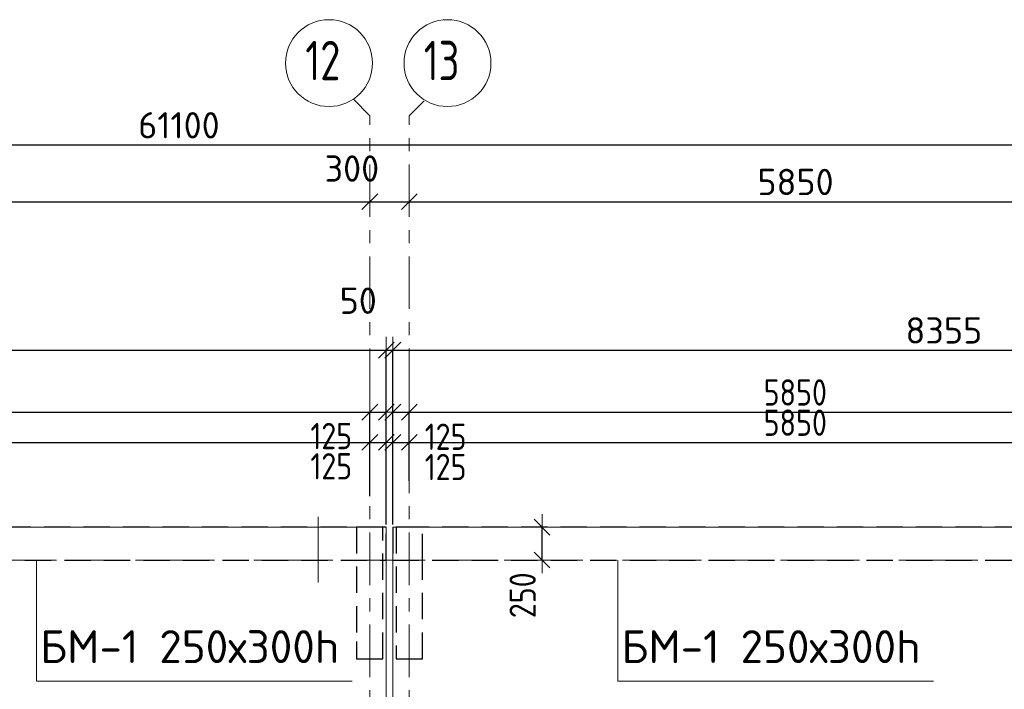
# Model space of a CAD drawing. Header units: metres. Extents: x -38 to 89, y -15 to 21.
# Tile 47 of 129: x 29.89 to 37.37, y 15.42 to 20.51. Entities that reach past the tile are written whole.
import ezdxf

# ---------------------------------------------------------------- set-up
doc = ezdxf.new("R2010")
doc.units = ezdxf.units.M
doc.header["$PDMODE"] = 65
for name, pattern in [('______11', [0.5, 0.4, -0.05, 0, -0.05]), ('______2', [0.27, 0.2, -0.07]), ('______3', [0.5, 0.4, -0.1]), ('______5', [1.1, 0.8, -0.1, 0.1, -0.1])]:
    doc.linetypes.add(name, pattern=pattern)
for name, color, linetype, lineweight in [('XR$2$Осевая линия (1)', 7, '______5', 13), ('XR$2$Размерная линия (1)', 7, 'Continuous', 13), ('XR$3$Балка (1)', 7, '______3', 13), ('XR$3$Перекрытие (1)', 7, 'Continuous', 35), ('XR$3$Текст_ примечание', 7, 'Continuous', 13), ('XR$4$Размерная линия (1)', 7, 'Continuous', 13), ('XR$5$Размерная линия (1)', 7, 'Continuous', 13)]:
    doc.layers.add(name, color=color, linetype=linetype, lineweight=lineweight)
doc.layers.add('XR$7$Стена_ бетон несущ.', color=7, linetype='Continuous', lineweight=70, true_color=0xb4b496)
doc.styles.add('ISOCPEUR', font='txt')
doc.dimstyles.new('DIMSTYLE_3', dxfattribs={"dimtxt": 0.2, "dimasz": 0.2, "dimexe": 0, "dimexo": 0, "dimgap": 0.1, "dimtad": 2, "dimdec": 0, "dimlfac": 1000, "dimrnd": 5, "dimzin": 12, "dimdsep": 46, "dimtxsty": 'ISOCPEUR', "dimblk1": 'ALL_ML_STRICH', "dimblk2": 'ALL_ML_STRICH', "dimsah": 1, "dimcen": 0, "dimclrd": 7, "dimclre": 256, "dimclrt": 7, "dimadec": 0, "dimazin": 0, "dimtfac": 1, "dimtdec": 0, "dimtix": 1, "dimtmove": 2, "dimatfit": 3, "dimfxl": 0, "dimtzin": 0, "dimlwd": 0, "dimlwe": -3, "dimarcsym": 0})
doc.dimstyles.new('DIMSTYLE_5', dxfattribs={"dimtxt": 0.2, "dimasz": 0.2, "dimexe": 0, "dimexo": 0, "dimgap": 0.1, "dimtad": 2, "dimdec": 0, "dimlfac": 1000, "dimrnd": 5, "dimzin": 12, "dimdsep": 46, "dimtxsty": 'ISOCPEUR', "dimblk1": 'ALL_ML_STRICH', "dimblk2": 'ALL_ML_STRICH', "dimsah": 1, "dimcen": 0, "dimclrd": 7, "dimclre": 256, "dimclrt": 7, "dimadec": 0, "dimazin": 0, "dimtfac": 1, "dimtdec": 0, "dimtix": 1, "dimtmove": 2, "dimatfit": 3, "dimfxl": 0, "dimtvp": 1.2, "dimtzin": 0, "dimlwd": 0, "dimlwe": -3, "dimarcsym": 0})
doc.dimstyles.new('DIMSTYLE_6', dxfattribs={"dimtxt": 0.2, "dimasz": 0.2, "dimexe": 0, "dimexo": 0, "dimgap": 0.1, "dimtad": 2, "dimdec": 0, "dimlfac": 1000, "dimrnd": 5, "dimzin": 12, "dimdsep": 46, "dimtxsty": 'ISOCPEUR', "dimblk1": 'ALL_ML_STRICH', "dimblk2": 'ALL_ML_STRICH', "dimsah": 1, "dimcen": 0, "dimclrd": 7, "dimclre": 256, "dimclrt": 7, "dimadec": 0, "dimazin": 0, "dimtfac": 1, "dimtdec": 0, "dimtix": 1, "dimtmove": 2, "dimatfit": 3, "dimfxl": 0, "dimtvp": 1.2, "dimtzin": 0, "dimlwd": 0, "dimlwe": -3, "dimarcsym": 0})
doc.dimstyles.new('DIMSTYLE_7', dxfattribs={"dimtxt": 0.2, "dimasz": 0.2, "dimexe": 0, "dimexo": 0, "dimgap": 0.1, "dimtad": 0, "dimdec": 0, "dimlfac": 1000, "dimrnd": 5, "dimzin": 12, "dimdsep": 46, "dimtxsty": 'ISOCPEUR', "dimblk1": 'ALL_ML_STRICH', "dimblk2": 'ALL_ML_STRICH', "dimsah": 1, "dimcen": 0, "dimclrd": 7, "dimclre": 256, "dimclrt": 7, "dimadec": 0, "dimazin": 0, "dimtfac": 1, "dimtdec": 0, "dimtix": 1, "dimtmove": 2, "dimatfit": 3, "dimfxl": 0, "dimtvp": 1.2, "dimtzin": 0, "dimlwd": 0, "dimlwe": -3, "dimarcsym": 0})

# ---------------------------------------------------------------- blocks, each defined once
blk = doc.blocks.new('ALL_ML_STRICH')
at = {"color": 0, "linetype": 'ByBlock', "lineweight": -2}
for p, q in [((0, -0.5), (0, 0.5)), ((-1, 0), (0.5, 0)), ((-0.3, -0.3), (0.3, 0.3))]:
    blk.add_line(p, q, dxfattribs=at)
blk = doc.blocks.new('*D11')
at = {"layer": 'DEFPOINTS', "color": 7, "linetype": 'Continuous', "lineweight": 13, "transparency": 33554687}
for p in [(0.5, 19.5574), (0.5, 19.3768), (61.6, 17.1197)]:
    blk.add_point(p, dxfattribs=at)
at = {"layer": 'XR$2$Размерная линия (1)', "color": 9, "linetype": 'Continuous', "lineweight": -2, "true_color": 0xc7c7c7, "transparency": 33554687}
for p, q in [((0.5, 19.3568), (0.5, 19.5574)), ((61.6, 17.1397), (61.6, 19.5574))]:
    blk.add_line(p, q, dxfattribs=at)
at = {"layer": 'XR$2$Размерная линия (1)', "color": 7, "linetype": 'Continuous', "lineweight": -2, "transparency": 33554687}
blk.add_line((0.5, 19.5574), (61.6, 19.5574), dxfattribs=at)
at = {"layer": 'XR$2$Размерная линия (1)', "color": 7, "linetype": 'Continuous', "lineweight": 13, "transparency": 33554687, "xscale": 0.2, "yscale": 0.2, "zscale": 0.2, "rotation": 180}
blk.add_blockref('ALL_ML_STRICH', (0.5, 19.5574), dxfattribs=at)
at = {"layer": 'XR$2$Размерная линия (1)', "color": 7, "linetype": 'Continuous', "lineweight": 13, "transparency": 33554687, "xscale": 0.2, "yscale": 0.2, "zscale": 0.2}
blk.add_blockref('ALL_ML_STRICH', (61.6, 19.5574), dxfattribs=at)
at = {"layer": 'XR$2$Размерная линия (1)', "color": 7, "linetype": 'Continuous', "lineweight": 13, "transparency": 33554687, "insert": (31.1, 19.7074), "char_height": 0.2, "width": 1, "attachment_point": 5, "style": 'ISOCPEUR'}
blk.add_mtext('\\A1;{61100}', dxfattribs=at)
blk = doc.blocks.new('*D32')
at = {"layer": 'DEFPOINTS', "color": 7, "linetype": 'Continuous', "lineweight": 13, "transparency": 33554687}
for p in [(26.03, 19.379), (26.03, 19.1261), (32.55, 19.1352)]:
    blk.add_point(p, dxfattribs=at)
at = {"layer": 'XR$2$Размерная линия (1)', "color": 9, "linetype": 'Continuous', "lineweight": -2, "true_color": 0xc7c7c7, "transparency": 33554687}
for p, q in [((26.03, 19.359), (26.03, 19.1261)), ((32.55, 19.1261), (32.55, 19.1261))]:
    blk.add_line(p, q, dxfattribs=at)
at = {"layer": 'XR$2$Размерная линия (1)', "color": 7, "linetype": 'Continuous', "lineweight": -2, "transparency": 33554687}
blk.add_line((26.03, 19.1261), (32.55, 19.1261), dxfattribs=at)
at = {"layer": 'XR$2$Размерная линия (1)', "color": 7, "linetype": 'Continuous', "lineweight": 13, "transparency": 33554687, "xscale": 0.2, "yscale": 0.2, "zscale": 0.2, "rotation": 180}
blk.add_blockref('ALL_ML_STRICH', (26.03, 19.1261), dxfattribs=at)
at = {"layer": 'XR$2$Размерная линия (1)', "color": 7, "linetype": 'Continuous', "lineweight": 13, "transparency": 33554687, "xscale": 0.2, "yscale": 0.2, "zscale": 0.2}
blk.add_blockref('ALL_ML_STRICH', (32.55, 19.1261), dxfattribs=at)
at = {"layer": 'XR$2$Размерная линия (1)', "color": 7, "linetype": 'Continuous', "lineweight": 13, "transparency": 33554687, "insert": (29.3, 19.2761), "char_height": 0.2, "width": 0.8, "attachment_point": 5, "style": 'ISOCPEUR'}
blk.add_mtext('\\A1;{6520}', dxfattribs=at)
blk = doc.blocks.new('*D33')
at = {"layer": 'DEFPOINTS', "color": 7, "linetype": 'Continuous', "lineweight": 13, "transparency": 33554687}
for p in [(32.55, 19.1352), (32.55, 19.1261), (32.85, 19.1352)]:
    blk.add_point(p, dxfattribs=at)
at = {"layer": 'XR$2$Размерная линия (1)', "color": 9, "linetype": 'Continuous', "lineweight": -2, "true_color": 0xc7c7c7, "transparency": 33554687}
for p, q in [((32.55, 19.1261), (32.55, 19.1261)), ((32.85, 19.1261), (32.85, 19.1261))]:
    blk.add_line(p, q, dxfattribs=at)
at = {"layer": 'XR$2$Размерная линия (1)', "color": 7, "linetype": 'Continuous', "lineweight": -2, "transparency": 33554687}
blk.add_line((32.55, 19.1261), (32.85, 19.1261), dxfattribs=at)
at = {"layer": 'XR$2$Размерная линия (1)', "color": 7, "linetype": 'Continuous', "lineweight": 13, "transparency": 33554687, "xscale": 0.2, "yscale": 0.2, "zscale": 0.2, "rotation": 180}
blk.add_blockref('ALL_ML_STRICH', (32.55, 19.1261), dxfattribs=at)
at = {"layer": 'XR$2$Размерная линия (1)', "color": 7, "linetype": 'Continuous', "lineweight": 13, "transparency": 33554687, "xscale": 0.2, "yscale": 0.2, "zscale": 0.2}
blk.add_blockref('ALL_ML_STRICH', (32.85, 19.1261), dxfattribs=at)
at = {"layer": 'XR$2$Размерная линия (1)', "color": 7, "linetype": 'Continuous', "lineweight": 13, "transparency": 33554687, "insert": (32.4139, 19.3782), "char_height": 0.2, "width": 0.6, "attachment_point": 5, "style": 'ISOCPEUR'}
blk.add_mtext('\\A1;{300}', dxfattribs=at)
blk = doc.blocks.new('*D34')
at = {"layer": 'DEFPOINTS', "color": 7, "linetype": 'Continuous', "lineweight": 13, "transparency": 33554687}
for p in [(38.7, 19.1856), (32.85, 19.1352), (32.85, 19.1261)]:
    blk.add_point(p, dxfattribs=at)
at = {"layer": 'XR$2$Размерная линия (1)', "color": 9, "linetype": 'Continuous', "lineweight": -2, "true_color": 0xc7c7c7, "transparency": 33554687}
for p, q in [((38.7, 19.1656), (38.7, 19.1261)), ((32.85, 19.1261), (32.85, 19.1261))]:
    blk.add_line(p, q, dxfattribs=at)
at = {"layer": 'XR$2$Размерная линия (1)', "color": 7, "linetype": 'Continuous', "lineweight": -2, "transparency": 33554687}
blk.add_line((32.85, 19.1261), (38.7, 19.1261), dxfattribs=at)
at = {"layer": 'XR$2$Размерная линия (1)', "color": 7, "linetype": 'Continuous', "lineweight": 13, "transparency": 33554687, "xscale": 0.2, "yscale": 0.2, "zscale": 0.2, "rotation": 180}
blk.add_blockref('ALL_ML_STRICH', (32.85, 19.1261), dxfattribs=at)
at = {"layer": 'XR$2$Размерная линия (1)', "color": 7, "linetype": 'Continuous', "lineweight": 13, "transparency": 33554687, "xscale": 0.2, "yscale": 0.2, "zscale": 0.2}
blk.add_blockref('ALL_ML_STRICH', (38.7, 19.1261), dxfattribs=at)
at = {"layer": 'XR$2$Размерная линия (1)', "color": 7, "linetype": 'Continuous', "lineweight": 13, "transparency": 33554687, "insert": (35.785, 19.2761), "char_height": 0.2, "width": 0.8, "attachment_point": 5, "style": 'ISOCPEUR'}
blk.add_mtext('\\A1;{5850}', dxfattribs=at)
blk = doc.blocks.new('*D145')
at = {"layer": 'DEFPOINTS', "color": 7, "linetype": 'Continuous', "lineweight": 13, "transparency": 33554687}
for p in [(33.8668, 16.65), (33.8586, 16.4), (33.883, 16.4)]:
    blk.add_point(p, dxfattribs=at)
at = {"layer": 'XR$4$Размерная линия (1)', "color": 9, "linetype": 'Continuous', "lineweight": -2, "true_color": 0xc7c7c7, "transparency": 33554687}
for p, q in [((33.8586, 16.65), (33.8586, 16.65)), ((33.863, 16.4), (33.8586, 16.4))]:
    blk.add_line(p, q, dxfattribs=at)
at = {"layer": 'XR$4$Размерная линия (1)', "color": 7, "linetype": 'Continuous', "lineweight": -2, "transparency": 33554687}
blk.add_line((33.8586, 16.4), (33.8586, 16.65), dxfattribs=at)
at = {"layer": 'XR$4$Размерная линия (1)', "color": 7, "linetype": 'Continuous', "lineweight": 13, "transparency": 33554687, "xscale": 0.2, "yscale": 0.2, "zscale": 0.2}
for p, rotation in [((33.8586, 16.65), 90), ((33.8586, 16.4), 270)]:
    blk.add_blockref('ALL_ML_STRICH', p, dxfattribs=dict(at, rotation=rotation))
at = {"layer": 'XR$4$Размерная линия (1)', "color": 7, "linetype": 'Continuous', "lineweight": 13, "transparency": 33554687, "insert": (33.7117, 16.1324), "char_height": 0.2, "width": 0.5, "attachment_point": 5, "rotation": 90, "style": 'ISOCPEUR'}
blk.add_mtext('\\W0.83;\\A1;{250}', dxfattribs=at)
blk = doc.blocks.new('*D166')
at = {"layer": 'DEFPOINTS', "color": 7, "linetype": 'Continuous', "lineweight": 13, "transparency": 33554687}
for p in [(23.6503, 17.997), (23.6503, 16.65), (32.675, 16.65)]:
    blk.add_point(p, dxfattribs=at)
at = {"layer": 'XR$4$Размерная линия (1)', "color": 9, "linetype": 'Continuous', "lineweight": -2, "true_color": 0xc7c7c7, "transparency": 33554687}
for p, q in [((23.6503, 16.67), (23.6503, 17.997)), ((32.675, 16.67), (32.675, 17.997))]:
    blk.add_line(p, q, dxfattribs=at)
at = {"layer": 'XR$4$Размерная линия (1)', "color": 7, "linetype": 'Continuous', "lineweight": -2, "transparency": 33554687}
blk.add_line((23.6503, 17.997), (32.675, 17.997), dxfattribs=at)
at = {"layer": 'XR$4$Размерная линия (1)', "color": 7, "linetype": 'Continuous', "lineweight": 13, "transparency": 33554687, "xscale": 0.2, "yscale": 0.2, "zscale": 0.2, "rotation": 180}
blk.add_blockref('ALL_ML_STRICH', (23.6503, 17.997), dxfattribs=at)
at = {"layer": 'XR$4$Размерная линия (1)', "color": 7, "linetype": 'Continuous', "lineweight": 13, "transparency": 33554687, "xscale": 0.2, "yscale": 0.2, "zscale": 0.2}
blk.add_blockref('ALL_ML_STRICH', (32.675, 17.997), dxfattribs=at)
at = {"layer": 'XR$4$Размерная линия (1)', "color": 7, "linetype": 'Continuous', "lineweight": 13, "transparency": 33554687, "insert": (28.1726, 18.147), "char_height": 0.2, "width": 0.8, "attachment_point": 5, "style": 'ISOCPEUR'}
blk.add_mtext('\\A1;{9025}', dxfattribs=at)
blk = doc.blocks.new('*D167')
at = {"layer": 'DEFPOINTS', "color": 7, "linetype": 'Continuous', "lineweight": 13, "transparency": 33554687}
for p in [(32.675, 17.997), (32.675, 16.65), (32.725, 16.65)]:
    blk.add_point(p, dxfattribs=at)
at = {"layer": 'XR$4$Размерная линия (1)', "color": 9, "linetype": 'Continuous', "lineweight": -2, "true_color": 0xc7c7c7, "transparency": 33554687}
for p, q in [((32.675, 16.67), (32.675, 17.997)), ((32.725, 16.67), (32.725, 17.997))]:
    blk.add_line(p, q, dxfattribs=at)
at = {"layer": 'XR$4$Размерная линия (1)', "color": 7, "linetype": 'Continuous', "lineweight": -2, "transparency": 33554687}
blk.add_line((32.675, 17.997), (32.725, 17.997), dxfattribs=at)
at = {"layer": 'XR$4$Размерная линия (1)', "color": 7, "linetype": 'Continuous', "lineweight": 13, "transparency": 33554687, "xscale": 0.2, "yscale": 0.2, "zscale": 0.2}
blk.add_blockref('ALL_ML_STRICH', (32.725, 17.997), dxfattribs=at)
at = {"layer": 'XR$4$Размерная линия (1)', "color": 7, "linetype": 'Continuous', "lineweight": 13, "transparency": 33554687, "xscale": 0.2, "yscale": 0.2, "zscale": 0.2, "rotation": 180}
blk.add_blockref('ALL_ML_STRICH', (32.675, 17.997), dxfattribs=at)
at = {"layer": 'XR$4$Размерная линия (1)', "color": 7, "linetype": 'Continuous', "lineweight": 13, "transparency": 33554687, "insert": (32.4621, 18.3728), "char_height": 0.2, "width": 0.4, "attachment_point": 5, "style": 'ISOCPEUR'}
blk.add_mtext('\\A1;{50}', dxfattribs=at)
blk = doc.blocks.new('*D168')
at = {"layer": 'DEFPOINTS', "color": 7, "linetype": 'Continuous', "lineweight": 13, "transparency": 33554687}
for p in [(32.725, 17.997), (32.725, 16.65), (41.0797, 16.65)]:
    blk.add_point(p, dxfattribs=at)
at = {"layer": 'XR$4$Размерная линия (1)', "color": 9, "linetype": 'Continuous', "lineweight": -2, "true_color": 0xc7c7c7, "transparency": 33554687}
for p, q in [((32.725, 16.67), (32.725, 17.997)), ((41.0797, 16.67), (41.0797, 17.997))]:
    blk.add_line(p, q, dxfattribs=at)
at = {"layer": 'XR$4$Размерная линия (1)', "color": 7, "linetype": 'Continuous', "lineweight": -2, "transparency": 33554687}
blk.add_line((32.725, 17.997), (41.0797, 17.997), dxfattribs=at)
at = {"layer": 'XR$4$Размерная линия (1)', "color": 7, "linetype": 'Continuous', "lineweight": 13, "transparency": 33554687, "xscale": 0.2, "yscale": 0.2, "zscale": 0.2, "rotation": 180}
blk.add_blockref('ALL_ML_STRICH', (32.725, 17.997), dxfattribs=at)
at = {"layer": 'XR$4$Размерная линия (1)', "color": 7, "linetype": 'Continuous', "lineweight": 13, "transparency": 33554687, "xscale": 0.2, "yscale": 0.2, "zscale": 0.2}
blk.add_blockref('ALL_ML_STRICH', (41.0797, 17.997), dxfattribs=at)
at = {"layer": 'XR$4$Размерная линия (1)', "color": 7, "linetype": 'Continuous', "lineweight": 13, "transparency": 33554687, "insert": (36.9124, 18.147), "char_height": 0.2, "width": 0.8, "attachment_point": 5, "style": 'ISOCPEUR'}
blk.add_mtext('\\A1;{8355}', dxfattribs=at)
blk = doc.blocks.new('*D171')
at = {"layer": 'DEFPOINTS', "color": 7, "linetype": 'Continuous', "lineweight": 13, "transparency": 33554687}
for p in [(32.725, 17.5251), (32.85, 17.0231), (32.725, 16.65)]:
    blk.add_point(p, dxfattribs=at)
at = {"layer": 'XR$4$Размерная линия (1)', "color": 9, "linetype": 'Continuous', "lineweight": -2, "true_color": 0xc7c7c7, "transparency": 33554687}
for p, q in [((32.725, 16.67), (32.725, 17.5251)), ((32.85, 17.0031), (32.85, 17.5251))]:
    blk.add_line(p, q, dxfattribs=at)
at = {"layer": 'XR$4$Размерная линия (1)', "color": 7, "linetype": 'Continuous', "lineweight": -2, "transparency": 33554687}
blk.add_line((32.725, 17.5251), (32.85, 17.5251), dxfattribs=at)
at = {"layer": 'XR$4$Размерная линия (1)', "color": 7, "linetype": 'Continuous', "lineweight": 13, "transparency": 33554687, "xscale": 0.2, "yscale": 0.2, "zscale": 0.2, "rotation": 180}
blk.add_blockref('ALL_ML_STRICH', (32.725, 17.5251), dxfattribs=at)
at = {"layer": 'XR$4$Размерная линия (1)', "color": 7, "linetype": 'Continuous', "lineweight": 13, "transparency": 33554687, "xscale": 0.2, "yscale": 0.2, "zscale": 0.2}
blk.add_blockref('ALL_ML_STRICH', (32.85, 17.5251), dxfattribs=at)
at = {"layer": 'XR$4$Размерная линия (1)', "color": 7, "linetype": 'Continuous', "lineweight": 13, "transparency": 33554687, "insert": (33.126, 17.3382), "char_height": 0.2, "width": 0.5, "attachment_point": 5, "style": 'ISOCPEUR'}
blk.add_mtext('\\W0.83;\\A1;{125}', dxfattribs=at)
blk = doc.blocks.new('*D172')
at = {"layer": 'DEFPOINTS', "color": 7, "linetype": 'Continuous', "lineweight": 13, "transparency": 33554687}
for p in [(32.85, 17.5251), (32.85, 17.0231), (38.7, 17.0133)]:
    blk.add_point(p, dxfattribs=at)
at = {"layer": 'XR$4$Размерная линия (1)', "color": 9, "linetype": 'Continuous', "lineweight": -2, "true_color": 0xc7c7c7, "transparency": 33554687}
for p, q in [((32.85, 17.0031), (32.85, 17.5251)), ((38.7, 17.5251), (38.7, 17.5251))]:
    blk.add_line(p, q, dxfattribs=at)
at = {"layer": 'XR$4$Размерная линия (1)', "color": 7, "linetype": 'Continuous', "lineweight": -2, "transparency": 33554687}
blk.add_line((32.85, 17.5251), (38.7, 17.5251), dxfattribs=at)
at = {"layer": 'XR$4$Размерная линия (1)', "color": 7, "linetype": 'Continuous', "lineweight": 13, "transparency": 33554687, "xscale": 0.2, "yscale": 0.2, "zscale": 0.2, "rotation": 180}
blk.add_blockref('ALL_ML_STRICH', (32.85, 17.5251), dxfattribs=at)
at = {"layer": 'XR$4$Размерная линия (1)', "color": 7, "linetype": 'Continuous', "lineweight": 13, "transparency": 33554687, "xscale": 0.2, "yscale": 0.2, "zscale": 0.2}
blk.add_blockref('ALL_ML_STRICH', (38.7, 17.5251), dxfattribs=at)
at = {"layer": 'XR$4$Размерная линия (1)', "color": 7, "linetype": 'Continuous', "lineweight": 13, "transparency": 33554687, "insert": (35.7833, 17.6751), "char_height": 0.2, "width": 0.666667, "attachment_point": 5, "style": 'ISOCPEUR'}
blk.add_mtext('\\W0.83;\\A1;{5850}', dxfattribs=at)
blk = doc.blocks.new('*D173')
at = {"layer": 'DEFPOINTS', "color": 7, "linetype": 'Continuous', "lineweight": 13, "transparency": 33554687}
for p in [(26.03, 17.5251), (26.03, 17.1057), (32.55, 16.8659)]:
    blk.add_point(p, dxfattribs=at)
at = {"layer": 'XR$4$Размерная линия (1)', "color": 9, "linetype": 'Continuous', "lineweight": -2, "true_color": 0xc7c7c7, "transparency": 33554687}
for p, q in [((26.03, 17.0857), (26.03, 17.5251)), ((32.55, 16.8859), (32.55, 17.5251))]:
    blk.add_line(p, q, dxfattribs=at)
at = {"layer": 'XR$4$Размерная линия (1)', "color": 7, "linetype": 'Continuous', "lineweight": -2, "transparency": 33554687}
blk.add_line((26.03, 17.5251), (32.55, 17.5251), dxfattribs=at)
at = {"layer": 'XR$4$Размерная линия (1)', "color": 7, "linetype": 'Continuous', "lineweight": 13, "transparency": 33554687, "xscale": 0.2, "yscale": 0.2, "zscale": 0.2, "rotation": 180}
blk.add_blockref('ALL_ML_STRICH', (26.03, 17.5251), dxfattribs=at)
at = {"layer": 'XR$4$Размерная линия (1)', "color": 7, "linetype": 'Continuous', "lineweight": 13, "transparency": 33554687, "xscale": 0.2, "yscale": 0.2, "zscale": 0.2}
blk.add_blockref('ALL_ML_STRICH', (32.55, 17.5251), dxfattribs=at)
at = {"layer": 'XR$4$Размерная линия (1)', "color": 7, "linetype": 'Continuous', "lineweight": 13, "transparency": 33554687, "insert": (29.2983, 17.6751), "char_height": 0.2, "width": 0.666667, "attachment_point": 5, "style": 'ISOCPEUR'}
blk.add_mtext('\\W0.83;\\A1;{6520}', dxfattribs=at)
blk = doc.blocks.new('*D174')
at = {"layer": 'DEFPOINTS', "color": 7, "linetype": 'Continuous', "lineweight": 13, "transparency": 33554687}
for p in [(32.55, 17.5251), (32.55, 16.8659), (32.675, 16.65)]:
    blk.add_point(p, dxfattribs=at)
at = {"layer": 'XR$4$Размерная линия (1)', "color": 9, "linetype": 'Continuous', "lineweight": -2, "true_color": 0xc7c7c7, "transparency": 33554687}
for p, q in [((32.55, 16.8859), (32.55, 17.5251)), ((32.675, 16.67), (32.675, 17.5251))]:
    blk.add_line(p, q, dxfattribs=at)
at = {"layer": 'XR$4$Размерная линия (1)', "color": 7, "linetype": 'Continuous', "lineweight": -2, "transparency": 33554687}
blk.add_line((32.55, 17.5251), (32.675, 17.5251), dxfattribs=at)
at = {"layer": 'XR$4$Размерная линия (1)', "color": 7, "linetype": 'Continuous', "lineweight": 13, "transparency": 33554687, "xscale": 0.2, "yscale": 0.2, "zscale": 0.2, "rotation": 180}
blk.add_blockref('ALL_ML_STRICH', (32.55, 17.5251), dxfattribs=at)
at = {"layer": 'XR$4$Размерная линия (1)', "color": 7, "linetype": 'Continuous', "lineweight": 13, "transparency": 33554687, "xscale": 0.2, "yscale": 0.2, "zscale": 0.2}
blk.add_blockref('ALL_ML_STRICH', (32.675, 17.5251), dxfattribs=at)
at = {"layer": 'XR$4$Размерная линия (1)', "color": 7, "linetype": 'Continuous', "lineweight": 13, "transparency": 33554687, "insert": (32.2573, 17.3435), "char_height": 0.2, "width": 0.5, "attachment_point": 5, "style": 'ISOCPEUR'}
blk.add_mtext('\\W0.83;\\A1;{125}', dxfattribs=at)
blk = doc.blocks.new('*D472')
at = {"layer": 'DEFPOINTS', "color": 7, "linetype": 'Continuous', "lineweight": 13, "transparency": 33554687}
for p in [(26.03, 17.2951), (26.03, 17.1057), (32.55, 16.8659)]:
    blk.add_point(p, dxfattribs=at)
at = {"layer": 'XR$5$Размерная линия (1)', "color": 9, "linetype": 'Continuous', "lineweight": -2, "true_color": 0xc7c7c7, "transparency": 33554687}
for p, q in [((26.03, 17.0857), (26.03, 17.2951)), ((32.55, 16.8859), (32.55, 17.2951))]:
    blk.add_line(p, q, dxfattribs=at)
at = {"layer": 'XR$5$Размерная линия (1)', "color": 7, "linetype": 'Continuous', "lineweight": -2, "transparency": 33554687}
blk.add_line((26.03, 17.2951), (32.55, 17.2951), dxfattribs=at)
at = {"layer": 'XR$5$Размерная линия (1)', "color": 7, "linetype": 'Continuous', "lineweight": 13, "transparency": 33554687, "xscale": 0.2, "yscale": 0.2, "zscale": 0.2, "rotation": 180}
blk.add_blockref('ALL_ML_STRICH', (26.03, 17.2951), dxfattribs=at)
at = {"layer": 'XR$5$Размерная линия (1)', "color": 7, "linetype": 'Continuous', "lineweight": 13, "transparency": 33554687, "xscale": 0.2, "yscale": 0.2, "zscale": 0.2}
blk.add_blockref('ALL_ML_STRICH', (32.55, 17.2951), dxfattribs=at)
at = {"layer": 'XR$5$Размерная линия (1)', "color": 7, "linetype": 'Continuous', "lineweight": 13, "transparency": 33554687, "insert": (29.2983, 17.4451), "char_height": 0.2, "width": 0.666667, "attachment_point": 5, "style": 'ISOCPEUR'}
blk.add_mtext('\\W0.83;\\A1;{6520}', dxfattribs=at)
blk = doc.blocks.new('*D473')
at = {"layer": 'DEFPOINTS', "color": 7, "linetype": 'Continuous', "lineweight": 13, "transparency": 33554687}
for p in [(32.55, 17.2951), (32.55, 16.8659), (32.675, 16.65)]:
    blk.add_point(p, dxfattribs=at)
at = {"layer": 'XR$5$Размерная линия (1)', "color": 9, "linetype": 'Continuous', "lineweight": -2, "true_color": 0xc7c7c7, "transparency": 33554687}
for p, q in [((32.55, 16.8859), (32.55, 17.2951)), ((32.675, 16.67), (32.675, 17.2951))]:
    blk.add_line(p, q, dxfattribs=at)
at = {"layer": 'XR$5$Размерная линия (1)', "color": 7, "linetype": 'Continuous', "lineweight": -2, "transparency": 33554687}
blk.add_line((32.55, 17.2951), (32.675, 17.2951), dxfattribs=at)
at = {"layer": 'XR$5$Размерная линия (1)', "color": 7, "linetype": 'Continuous', "lineweight": 13, "transparency": 33554687, "xscale": 0.2, "yscale": 0.2, "zscale": 0.2, "rotation": 180}
blk.add_blockref('ALL_ML_STRICH', (32.55, 17.2951), dxfattribs=at)
at = {"layer": 'XR$5$Размерная линия (1)', "color": 7, "linetype": 'Continuous', "lineweight": 13, "transparency": 33554687, "xscale": 0.2, "yscale": 0.2, "zscale": 0.2}
blk.add_blockref('ALL_ML_STRICH', (32.675, 17.2951), dxfattribs=at)
at = {"layer": 'XR$5$Размерная линия (1)', "color": 7, "linetype": 'Continuous', "lineweight": 13, "transparency": 33554687, "insert": (32.2573, 17.1135), "char_height": 0.2, "width": 0.5, "attachment_point": 5, "style": 'ISOCPEUR'}
blk.add_mtext('\\W0.83;\\A1;{125}', dxfattribs=at)
blk = doc.blocks.new('*D474')
at = {"layer": 'DEFPOINTS', "color": 7, "linetype": 'Continuous', "lineweight": 13, "transparency": 33554687}
for p in [(32.725, 17.2951), (32.85, 17.0231), (32.725, 16.65)]:
    blk.add_point(p, dxfattribs=at)
at = {"layer": 'XR$5$Размерная линия (1)', "color": 9, "linetype": 'Continuous', "lineweight": -2, "true_color": 0xc7c7c7, "transparency": 33554687}
for p, q in [((32.725, 16.67), (32.725, 17.2951)), ((32.85, 17.0031), (32.85, 17.2951))]:
    blk.add_line(p, q, dxfattribs=at)
at = {"layer": 'XR$5$Размерная линия (1)', "color": 7, "linetype": 'Continuous', "lineweight": -2, "transparency": 33554687}
blk.add_line((32.725, 17.2951), (32.85, 17.2951), dxfattribs=at)
at = {"layer": 'XR$5$Размерная линия (1)', "color": 7, "linetype": 'Continuous', "lineweight": 13, "transparency": 33554687, "xscale": 0.2, "yscale": 0.2, "zscale": 0.2, "rotation": 180}
blk.add_blockref('ALL_ML_STRICH', (32.725, 17.2951), dxfattribs=at)
at = {"layer": 'XR$5$Размерная линия (1)', "color": 7, "linetype": 'Continuous', "lineweight": 13, "transparency": 33554687, "xscale": 0.2, "yscale": 0.2, "zscale": 0.2}
blk.add_blockref('ALL_ML_STRICH', (32.85, 17.2951), dxfattribs=at)
at = {"layer": 'XR$5$Размерная линия (1)', "color": 7, "linetype": 'Continuous', "lineweight": 13, "transparency": 33554687, "insert": (33.126, 17.1082), "char_height": 0.2, "width": 0.5, "attachment_point": 5, "style": 'ISOCPEUR'}
blk.add_mtext('\\W0.83;\\A1;{125}', dxfattribs=at)
blk = doc.blocks.new('*D475')
at = {"layer": 'DEFPOINTS', "color": 7, "linetype": 'Continuous', "lineweight": 13, "transparency": 33554687}
for p in [(32.85, 17.2951), (32.85, 17.0231), (38.7, 17.0133)]:
    blk.add_point(p, dxfattribs=at)
at = {"layer": 'XR$5$Размерная линия (1)', "color": 9, "linetype": 'Continuous', "lineweight": -2, "true_color": 0xc7c7c7, "transparency": 33554687}
for p, q in [((32.85, 17.0031), (32.85, 17.2951)), ((38.7, 17.2951), (38.7, 17.2951))]:
    blk.add_line(p, q, dxfattribs=at)
at = {"layer": 'XR$5$Размерная линия (1)', "color": 7, "linetype": 'Continuous', "lineweight": -2, "transparency": 33554687}
blk.add_line((32.85, 17.2951), (38.7, 17.2951), dxfattribs=at)
at = {"layer": 'XR$5$Размерная линия (1)', "color": 7, "linetype": 'Continuous', "lineweight": 13, "transparency": 33554687, "xscale": 0.2, "yscale": 0.2, "zscale": 0.2, "rotation": 180}
blk.add_blockref('ALL_ML_STRICH', (32.85, 17.2951), dxfattribs=at)
at = {"layer": 'XR$5$Размерная линия (1)', "color": 7, "linetype": 'Continuous', "lineweight": 13, "transparency": 33554687, "xscale": 0.2, "yscale": 0.2, "zscale": 0.2}
blk.add_blockref('ALL_ML_STRICH', (38.7, 17.2951), dxfattribs=at)
at = {"layer": 'XR$5$Размерная линия (1)', "color": 7, "linetype": 'Continuous', "lineweight": 13, "transparency": 33554687, "insert": (35.7833, 17.4451), "char_height": 0.2, "width": 0.666667, "attachment_point": 5, "style": 'ISOCPEUR'}
blk.add_mtext('\\W0.83;\\A1;{5850}', dxfattribs=at)
blk = doc.blocks.new('*D486')
at = {"layer": 'DEFPOINTS', "color": 7, "linetype": 'Continuous', "lineweight": 13, "transparency": 33554687}
for p in [(33.8668, 16.65), (33.8586, 16.4), (33.883, 16.4)]:
    blk.add_point(p, dxfattribs=at)
at = {"layer": 'XR$5$Размерная линия (1)', "color": 9, "linetype": 'Continuous', "lineweight": -2, "true_color": 0xc7c7c7, "transparency": 33554687}
for p, q in [((33.8586, 16.65), (33.8586, 16.65)), ((33.863, 16.4), (33.8586, 16.4))]:
    blk.add_line(p, q, dxfattribs=at)
at = {"layer": 'XR$5$Размерная линия (1)', "color": 7, "linetype": 'Continuous', "lineweight": -2, "transparency": 33554687}
blk.add_line((33.8586, 16.4), (33.8586, 16.65), dxfattribs=at)
at = {"layer": 'XR$5$Размерная линия (1)', "color": 7, "linetype": 'Continuous', "lineweight": 13, "transparency": 33554687, "xscale": 0.2, "yscale": 0.2, "zscale": 0.2}
for p, rotation in [((33.8586, 16.65), 90), ((33.8586, 16.4), 270)]:
    blk.add_blockref('ALL_ML_STRICH', p, dxfattribs=dict(at, rotation=rotation))
at = {"layer": 'XR$5$Размерная линия (1)', "color": 7, "linetype": 'Continuous', "lineweight": 13, "transparency": 33554687, "insert": (33.7117, 16.1324), "char_height": 0.2, "width": 0.5, "attachment_point": 5, "rotation": 90, "style": 'ISOCPEUR'}
blk.add_mtext('\\W0.83;\\A1;{250}', dxfattribs=at)

msp = doc.modelspace()

# ---------------------------------------------------------------- linework, layer by layer
at = {"color": 52, "linetype": 'Continuous', "lineweight": 13, "transparency": 33554687}
msp.add_line((32.1583, 16.7292), (32.1583, 16.2308), dxfattribs=at)
at = {"layer": 'XR$2$Осевая линия (1)', "color": 253, "linetype": '______11', "lineweight": 13, "true_color": 0xa0a0a0, "transparency": 33554687}
for p, q in [((32.55, 19.78), (32.4227, 19.9073)), ((32.85, 19.78), (32.9631, 19.8931)), ((32.55, -3.39), (32.55, 19.78)), ((32.85, -3.39), (32.85, 19.78)), ((-2.63, 16.4), (62.6, 16.4))]:
    msp.add_line(p, q, dxfattribs=at)
at = {"layer": 'XR$2$Осевая линия (1)', "color": 7, "linetype": 'Continuous', "lineweight": 13, "transparency": 33554687}
for centre in [(32.2404, 20.1801), (33.1404, 20.1801)]:
    msp.add_circle(centre, 0.3304, dxfattribs=at)
at = {"layer": 'XR$3$Балка (1)', "color": 7, "linetype": '______2', "lineweight": 25, "transparency": 33554687}
for p, q in [((32.675, 16.65), (26.03, 16.65)), ((32.675, 16.4), (32.675, 16.65)), ((38.7, 16.65), (32.725, 16.65)), ((32.725, 16.65), (32.725, 16.4)), ((26.03, 16.4), (32.675, 16.4)), ((32.725, 16.4), (38.7, 16.4))]:
    msp.add_line(p, q, dxfattribs=at)
at = {"layer": 'XR$3$Перекрытие (1)', "color": 7, "linetype": 'Continuous', "lineweight": 13, "transparency": 33554687}
for p, q in [((32.675, 16.65), (26.03, 16.65)), ((32.675, -0.25), (32.675, 16.65)), ((41.0797, 16.65), (32.725, 16.65)), ((32.725, 16.65), (32.725, -0.25))]:
    msp.add_line(p, q, dxfattribs=at)
at = {"layer": 'XR$3$Текст_ примечание', "transparency": 33554687}
for points in [[(30.0186, 16.4), (30.0186, 15.4791), (32.4162, 15.4791)], [(34.4354, 16.4), (34.4354, 15.4791), (36.833, 15.4791)]]:
    msp.add_lwpolyline(points, dxfattribs=at)
at = {"layer": 'XR$7$Стена_ бетон несущ.', "color": 253, "linetype": '______2', "lineweight": -3, "true_color": 0xa0a0a0, "transparency": 33554687}
for p, q in [((32.45, 16.65), (32.45, 15.78)), ((32.65, 16.65), (32.45, 16.65)), ((32.65, 15.65), (32.65, 16.65)), ((32.95, 16.65), (32.75, 16.65)), ((32.75, 16.65), (32.75, 15.65)), ((32.95, 16.4), (32.95, 16.65)), ((32.95, 15.65), (32.95, 16.4)), ((32.45, 15.78), (32.45, 15.65)), ((32.45, 15.65), (32.65, 15.65)), ((32.75, 15.65), (32.95, 15.65))]:
    msp.add_line(p, q, dxfattribs=at)

# ---------------------------------------------------------------- texts
at = {"layer": 'XR$2$Осевая линия (1)', "color": 7, "linetype": 'Continuous', "lineweight": 13, "transparency": 33554687, "char_height": 0.3, "width": 0.472281, "attachment_point": 7, "style": 'ISOCPEUR'}
for s, insert in [('\\W0.75;12', (32.0604, 20.0496)), ('\\W0.75;13', (32.9604, 20.0496))]:
    msp.add_mtext(s, dxfattribs=dict(at, insert=insert))
at = {"layer": 'XR$3$Текст_ примечание', "transparency": 33554687, "char_height": 0.25, "width": 2.394737, "attachment_point": 7, "style": 'ISOCPEUR'}
for insert in [(30.0452, 15.6169), (34.462, 15.6169)]:
    msp.add_mtext('\\A1;{\\fISOCPEUR|i0|b0;\\H0.250000;\\W1.000000;\\C7;БМ-1 250х300h}\\P', dxfattribs=dict(at, insert=insert))

# ---------------------------------------------------------------- dimensions: what is measured, and where the dimension line sits
at = {"layer": 'XR$2$Размерная линия (1)', "color": 7, "linetype": 'Continuous', "lineweight": 13, "transparency": 33554687}
for base, p1, p2, dimstyle, picture, middle in [((61.6, 19.5574), (0.5, 19.3568), (61.6, 17.1397), 'DIMSTYLE_3', '*D11', (31.1, 19.7074)), ((32.85, 19.1261), (32.55, 19.1261), (32.85, 19.1261), 'DIMSTYLE_5', '*D33', (32.4139, 19.3782)), ((32.55, 19.1261), (26.03, 19.359), (32.55, 19.1261), 'DIMSTYLE_3', '*D32', (29.3, 19.2761)), ((38.7, 19.1261), (32.85, 19.1261), (38.7, 19.1656), 'DIMSTYLE_3', '*D34', (35.785, 19.2761))]:
    dim = msp.add_linear_dim(base=base, p1=p1, p2=p2, dimstyle=dimstyle, override={"dimpost": '<>', "dimclrd": 7, "dimclre": 9, "dimclrt": 7, "dimlwd": 0, "dimlwe": 65533}, dxfattribs=at)
    dim.commit()
    dim.dimension.update_dxf_attribs({"geometry": picture, "text_midpoint": middle, "dimtype": 160})
at = {"layer": 'XR$4$Размерная линия (1)', "color": 7, "linetype": 'Continuous', "lineweight": 13, "transparency": 33554687}
for base, p1, p2, dimstyle, picture, middle in [((32.725, 17.997), (32.675, 16.67), (32.725, 16.67), 'DIMSTYLE_6', '*D167', (32.4621, 18.3728)), ((32.675, 17.997), (23.6503, 16.67), (32.675, 16.67), 'DIMSTYLE_3', '*D166', (28.1726, 18.147)), ((41.0797, 17.997), (32.725, 16.67), (41.0797, 16.67), 'DIMSTYLE_3', '*D168', (36.9124, 18.147)), ((32.55, 17.5251), (26.03, 17.0857), (32.55, 16.8859), 'DIMSTYLE_3', '*D173', (29.2983, 17.6751)), ((38.7, 17.5251), (32.85, 17.0031), (38.7, 17.5251), 'DIMSTYLE_3', '*D172', (35.7833, 17.6751)), ((32.675, 17.5251), (32.55, 16.8859), (32.675, 16.67), 'DIMSTYLE_7', '*D174', (32.2573, 17.3435)), ((32.85, 17.5251), (32.725, 16.67), (32.85, 17.0031), 'DIMSTYLE_7', '*D171', (33.126, 17.3382))]:
    dim = msp.add_linear_dim(base=base, p1=p1, p2=p2, dimstyle=dimstyle, override={"dimpost": '<>', "dimclrd": 7, "dimclre": 9, "dimclrt": 7, "dimlwd": 0, "dimlwe": 65533}, dxfattribs=at)
    dim.commit()
    dim.dimension.update_dxf_attribs({"geometry": picture, "text_midpoint": middle, "dimtype": 160})
dim = msp.add_linear_dim(base=(33.8586, 16.65), p1=(33.863, 16.4), p2=(33.8586, 16.65), angle=90, dimstyle='DIMSTYLE_6', override={"dimpost": '<>', "dimclrd": 7, "dimclre": 9, "dimclrt": 7, "dimlwd": 0, "dimlwe": 65533}, dxfattribs=at)
dim.commit()
dim.dimension.update_dxf_attribs({"geometry": '*D145', "text_midpoint": (33.7117, 16.1324), "dimtype": 160})
at = {"layer": 'XR$5$Размерная линия (1)', "color": 7, "linetype": 'Continuous', "lineweight": 13, "transparency": 33554687}
for base, p1, p2, dimstyle, picture, middle in [((32.55, 17.2951), (26.03, 17.0857), (32.55, 16.8859), 'DIMSTYLE_3', '*D472', (29.2983, 17.4451)), ((38.7, 17.2951), (32.85, 17.0031), (38.7, 17.2951), 'DIMSTYLE_3', '*D475', (35.7833, 17.4451)), ((32.675, 17.2951), (32.55, 16.8859), (32.675, 16.67), 'DIMSTYLE_7', '*D473', (32.2573, 17.1135)), ((32.85, 17.2951), (32.725, 16.67), (32.85, 17.0031), 'DIMSTYLE_7', '*D474', (33.126, 17.1082))]:
    dim = msp.add_linear_dim(base=base, p1=p1, p2=p2, dimstyle=dimstyle, override={"dimpost": '<>', "dimclrd": 7, "dimclre": 9, "dimclrt": 7, "dimlwd": 0, "dimlwe": 65533}, dxfattribs=at)
    dim.commit()
    dim.dimension.update_dxf_attribs({"geometry": picture, "text_midpoint": middle, "dimtype": 160})
dim = msp.add_linear_dim(base=(33.8586, 16.65), p1=(33.863, 16.4), p2=(33.8586, 16.65), angle=90, dimstyle='DIMSTYLE_6', override={"dimpost": '<>', "dimclrd": 7, "dimclre": 9, "dimclrt": 7, "dimlwd": 0, "dimlwe": 65533}, dxfattribs=at)
dim.commit()
dim.dimension.update_dxf_attribs({"geometry": '*D486', "text_midpoint": (33.7117, 16.1324), "dimtype": 160})

doc.saveas('drawing.dxf')
